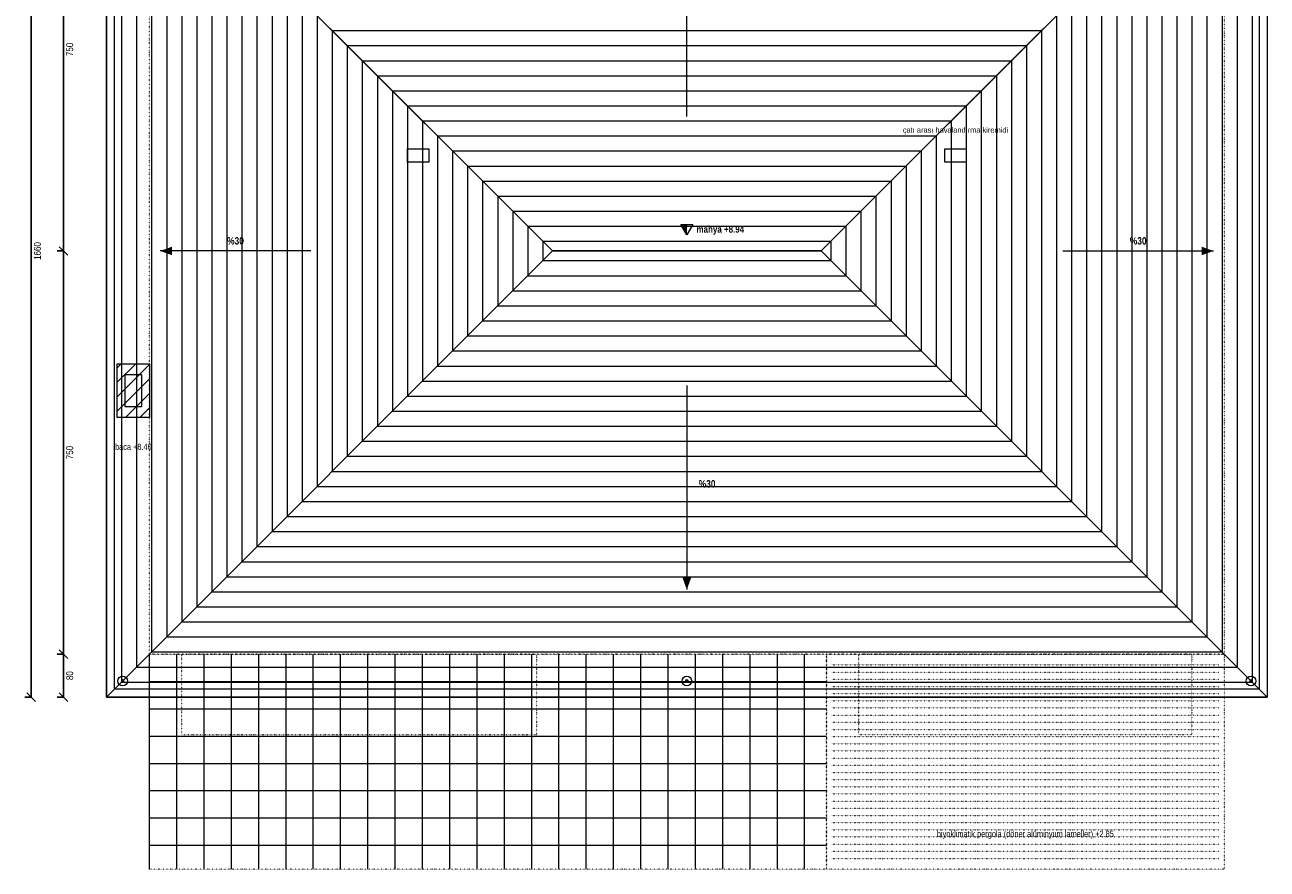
# Model space of a CAD drawing. Header units: centimetres. Extents: x -232 to 2088, y -400 to 1972.
# Tile 1 of 2: x -232 to 2080, y -400 to 1171. Entities that reach past the tile are written whole.
import ezdxf
from ezdxf.enums import TextEntityAlignment as Align

# ---------------------------------------------------------------- set-up
doc = ezdxf.new("R2010")
doc.units = ezdxf.units.CM
doc.header["$LTSCALE"] = 0.25
doc.linetypes.add('ACAD_ISO07W100', pattern=[3, 0, -3])
for name, color, linetype, lineweight in [('M-BACA-TUGLA', 116, 'Continuous', 9), ('M-BACA-TUGLA-T', 8, 'Continuous', 5), ('M-CKAP-KIREMIT', 66, 'Continuous', 9), ('M-GOST-DISOLCU', 40, 'Continuous', 9), ('M-GOST-IZDUSUM', 80, 'ACAD_ISO07W100', 18), ('M-GOST-PLANKOT', 46, 'Continuous', 9), ('M-GOST-YAZI', 2, 'Continuous', 9), ('M-OLUK-SAC', 194, 'Continuous', 9), ('M-YIBO-SAC', 12, 'Continuous', 9)]:
    doc.layers.add(name, color=color, linetype=linetype, lineweight=lineweight)
doc.styles.add('YAZI', font='arialn.ttf')
doc.styles.add('YAZI-KALIN', font='arialnb.ttf')
doc.dimstyles.new('MIMARI-1-100', dxfattribs={"dimscale": 10, "dimtxt": 1.296, "dimasz": 2.5, "dimexe": 1.2, "dimexo": 0, "dimgap": 0.5, "dimtad": 1, "dimdec": 0, "dimtxsty": 'YAZI', "dimtsz": 0.8, "dimcen": 2.5, "dimclrd": 256, "dimclre": 256, "dimclrt": 256, "dimazin": 3, "dimtfac": 1, "dimtmove": 0, "dimatfit": 3, "dimarcsym": 0})

msp = doc.modelspace()

# ---------------------------------------------------------------- hatches: boundary and pattern name
at = {"layer": 'M-BACA-TUGLA-T'}
h = msp.add_hatch(dxfattribs=at)
h.set_pattern_fill('ANSI31', scale=6)
h.paths.add_polyline_path([(-60, 540), (0, 540), (0, 440), (-60, 440)])
at = {"layer": 'M-GOST-IZDUSUM'}
h = msp.add_hatch(dxfattribs=at)
h.set_pattern_fill('NET', scale=16)
h.paths.add_polyline_path([(0, 0), (1260, 0), (1260, -400), (0, -400)])
at = {"layer": 'M-GOST-PLANKOT'}
h = msp.add_hatch(color=256, dxfattribs=at)
h.dxf.hatch_style = 1
h.paths.add_polyline_path([(989, 799), (1000, 799), (1000, 780)])
at = {"layer": 'M-GOST-YAZI'}
h = msp.add_hatch(color=256, dxfattribs=at)
h.dxf.hatch_style = 1
h.paths.add_polyline_path([(20, 750), (42, 742), (42, 758)])
h = msp.add_hatch(color=256, dxfattribs=at)
h.dxf.hatch_style = 1
h.paths.add_polyline_path([(1980, 750), (1958, 758), (1958, 742)])
h = msp.add_hatch(color=256, dxfattribs=at)
h.dxf.hatch_style = 1
h.paths.add_polyline_path([(1000, 120), (1008, 142), (992, 142)])
at = {"layer": 'M-YIBO-SAC'}
h = msp.add_hatch(color=256, dxfattribs=at)
h.dxf.hatch_style = 1
edge = h.paths.add_edge_path()
edge.add_arc((-50, -50), 3.5, 0, 360)
h = msp.add_hatch(color=256, dxfattribs=at)
h.dxf.hatch_style = 1
edge = h.paths.add_edge_path()
edge.add_arc((1000, -50), 3.5, 0, 360)
h = msp.add_hatch(color=256, dxfattribs=at)
h.dxf.hatch_style = 1
edge = h.paths.add_edge_path()
edge.add_arc((2050, -50), 3.5, 0, 360)

# ---------------------------------------------------------------- linework, layer by layer
at = {"layer": 'M-BACA-TUGLA'}
for points in [[(-60, 540), (0, 540), (0, 440), (-60, 440)], [(-45, 520), (-15, 520), (-15, 460), (-45, 460)]]:
    msp.add_lwpolyline(points, close=True, dxfattribs=at)
at = {"layer": 'M-CKAP-KIREMIT'}
for p, q in [((-80, 1580), (750, 750)), ((2080, 1580), (1250, 750)), ((-52, 1552), (-52, -52)), ((2052, 1552), (2052, -52)), ((-24, 1524), (-24, -24)), ((2024, 1524), (2024, -24)), ((4, 1496), (4, 4)), ((1996, 1496), (1996, 4)), ((32, 1468), (32, 32)), ((1968, 1468), (1968, 32)), ((60, 1440), (60, 60)), ((1940, 1440), (1940, 60)), ((88, 1412), (88, 88)), ((1912, 1412), (1912, 88)), ((116, 1384), (116, 116)), ((1884, 1384), (1884, 116)), ((144, 1356), (144, 144)), ((1856, 1356), (1856, 144)), ((172, 1328), (172, 172)), ((1828, 1328), (1828, 172)), ((200, 1300), (200, 200)), ((1800, 1300), (1800, 200)), ((228, 1272), (228, 228)), ((1772, 1272), (1772, 228)), ((256, 1244), (256, 256)), ((1744, 1244), (1744, 256)), ((284, 1216), (284, 284)), ((1716, 1216), (1716, 284)), ((312, 1188), (312, 312)), ((1688, 1188), (1688, 312)), ((340, 1160), (1660, 1160)), ((340, 1160), (340, 340)), ((1660, 1160), (1660, 340)), ((368, 1132), (1632, 1132)), ((368, 1132), (368, 368)), ((1632, 1132), (1632, 368)), ((396, 1104), (1604, 1104)), ((396, 1104), (396, 396)), ((1604, 1104), (1604, 396)), ((424, 1076), (1576, 1076)), ((424, 1076), (424, 424)), ((1576, 1076), (1576, 424)), ((452, 1048), (1548, 1048)), ((452, 1048), (452, 452)), ((1548, 1048), (1548, 452)), ((480, 1020), (1520, 1020)), ((480, 1020), (480, 480)), ((1520, 1020), (1520, 480)), ((508, 992), (1492, 992)), ((508, 992), (508, 508)), ((1492, 992), (1492, 508)), ((536, 964), (1464, 964)), ((536, 964), (536, 536)), ((1464, 964), (1464, 536)), ((564, 936), (1436, 936)), ((564, 936), (564, 564)), ((1436, 936), (1436, 564)), ((592, 908), (1408, 908)), ((592, 908), (592, 592)), ((1408, 908), (1408, 592)), ((620, 880), (1380, 880)), ((620, 880), (620, 620)), ((1380, 880), (1380, 620)), ((648, 852), (1352, 852)), ((648, 852), (648, 648)), ((1352, 852), (1352, 648)), ((676, 824), (1324, 824)), ((676, 824), (676, 676)), ((1324, 824), (1324, 676)), ((704, 796), (1296, 796)), ((704, 796), (704, 704)), ((1296, 796), (1296, 704)), ((732, 768), (1268, 768)), ((732, 768), (732, 732)), ((1268, 768), (1268, 732)), ((-80, -80), (750, 750)), ((750, 750), (1250, 750)), ((2080, -80), (1250, 750)), ((732, 732), (1268, 732)), ((704, 704), (1296, 704)), ((676, 676), (1324, 676)), ((648, 648), (1352, 648)), ((620, 620), (1380, 620)), ((592, 592), (1408, 592)), ((564, 564), (1436, 564)), ((536, 536), (1464, 536)), ((508, 508), (1492, 508)), ((480, 480), (1520, 480)), ((452, 452), (1548, 452)), ((424, 424), (1576, 424)), ((396, 396), (1604, 396)), ((368, 368), (1632, 368)), ((340, 340), (1660, 340)), ((312, 312), (1688, 312)), ((284, 284), (1716, 284)), ((256, 256), (1744, 256)), ((228, 228), (1772, 228)), ((200, 200), (1800, 200)), ((172, 172), (1828, 172)), ((144, 144), (1856, 144)), ((116, 116), (1884, 116)), ((88, 88), (1912, 88)), ((60, 60), (1940, 60)), ((32, 32), (1968, 32)), ((4, 4), (1996, 4)), ((-24, -24), (2024, -24)), ((-52, -52), (2052, -52))]:
    msp.add_line(p, q, dxfattribs=at)
for points in [[(-80, 1580), (2080, 1580), (1250, 750), (750, 750)], [(-80, 1580), (-80, -80), (750, 750)], [(2080, 1580), (2080, -80), (1250, 750)], [(480, 940), (520, 940), (520, 915), (480, 915)], [(1480, 940), (1520, 940), (1520, 915), (1480, 915)], [(-80, -80), (2080, -80), (1250, 750), (750, 750)]]:
    msp.add_lwpolyline(points, close=True, dxfattribs=at)
at = {"layer": 'M-GOST-IZDUSUM'}
for p, q in [((1270, -20), (1990, -20)), ((1270, -33.3), (1990, -33.3)), ((1270, -46.7), (1990, -46.7)), ((1270, -60), (1990, -60)), ((1270, -73.3), (1990, -73.3)), ((1270, -86.7), (1990, -86.7)), ((1270, -100), (1990, -100)), ((1270, -113.3), (1990, -113.3)), ((1270, -126.7), (1990, -126.7)), ((1270, -140), (1990, -140)), ((1270, -153.3), (1990, -153.3)), ((1270, -166.7), (1990, -166.7)), ((1270, -180), (1990, -180)), ((1270, -193.3), (1990, -193.3)), ((1270, -206.7), (1990, -206.7)), ((1270, -220), (1990, -220)), ((1270, -233.3), (1990, -233.3)), ((1270, -246.7), (1990, -246.7)), ((1270, -260), (1990, -260)), ((1270, -273.3), (1990, -273.3)), ((1270, -286.7), (1990, -286.7)), ((1270, -300), (1990, -300)), ((1270, -313.3), (1990, -313.3)), ((1270, -326.7), (1990, -326.7)), ((1270, -340), (1990, -340)), ((1270, -353.3), (1990, -353.3)), ((1270, -366.7), (1990, -366.7)), ((1270, -380), (1990, -380))]:
    msp.add_line(p, q, dxfattribs=at)
for points in [[(0, 1500), (2000, 1500), (2000, 0), (0, 0)], [(0, 0), (1260, 0), (1260, -400), (0, -400)], [(60, 0), (720, 0), (720, -150), (60, -150)], [(1260, 0), (2000, 0), (2000, -400), (1260, -400)], [(1320, 0), (1940, 0), (1940, -150), (1320, -150)]]:
    msp.add_lwpolyline(points, close=True, dxfattribs=at)
at = {"layer": 'M-GOST-PLANKOT'}
msp.add_lwpolyline([(989, 799), (1011, 799), (1000, 780)], close=True, dxfattribs=at)
at = {"layer": 'M-GOST-YAZI'}
for p, q in [((1000, 1000), (1000, 1380)), ((300, 750), (20, 750)), ((1700, 750), (1980, 750)), ((1000, 500), (1000, 120))]:
    msp.add_line(p, q, dxfattribs=at)
at = {"layer": 'M-OLUK-SAC'}
for points in [[(-80, 1580), (2080, 1580), (2080, -80), (-80, -80)], [(-65, 1565), (2065, 1565), (2065, -65), (-65, -65)]]:
    msp.add_lwpolyline(points, close=True, dxfattribs=at)
at = {"layer": 'M-YIBO-SAC'}
for centre in [(-50, -50), (1000, -50), (2050, -50)]:
    msp.add_circle(centre, 9, dxfattribs=at)

# ---------------------------------------------------------------- texts
at = {"layer": 'M-GOST-IZDUSUM', "style": 'YAZI'}
msp.add_text('biyoklimatik pergola (döner alüminyum lameller) +2.85', height=11.52, dxfattribs=at).set_placement((1630, -340), align=Align.CENTER)
at = {"layer": 'M-GOST-PLANKOT', "style": 'YAZI-KALIN'}
msp.add_text('mahya +8.94', height=12.96, dxfattribs=at).set_placement((1018, 784))
at = {"layer": 'M-GOST-YAZI'}
for s, height, style, p in [('çatı arası havalandırma kiremidi', 10.08, 'YAZI', (1500, 970)), ('%30', 13.68, 'YAZI-KALIN', (160, 762)), ('%30', 13.68, 'YAZI-KALIN', (1840, 762)), ('baca +8.40', 11.52, 'YAZI', (-30, 380))]:
    msp.add_text(s, height=height, dxfattribs=dict(at, style=style)).set_placement(p, align=Align.CENTER)
at = {"layer": 'M-GOST-YAZI', "style": 'YAZI-KALIN'}
msp.add_text('%30', height=13.68, dxfattribs=at).set_placement((1022, 310))

# ---------------------------------------------------------------- dimensions: what is measured, and where the dimension line sits
at = {"layer": 'M-GOST-DISOLCU'}
for base, p1, p2 in [((-220, 1580), (-220, 1580), (-220, -80)), ((-160, 1500), (-160, 1500), (-160, 750)), ((-160, 750), (-160, 750), (-160, 0)), ((-160, 0), (-160, 0), (-160, -80))]:
    msp.add_linear_dim(base=base, p1=p1, p2=p2, angle=90, dimstyle='MIMARI-1-100', dxfattribs=at).render()

doc.saveas('drawing.dxf')
